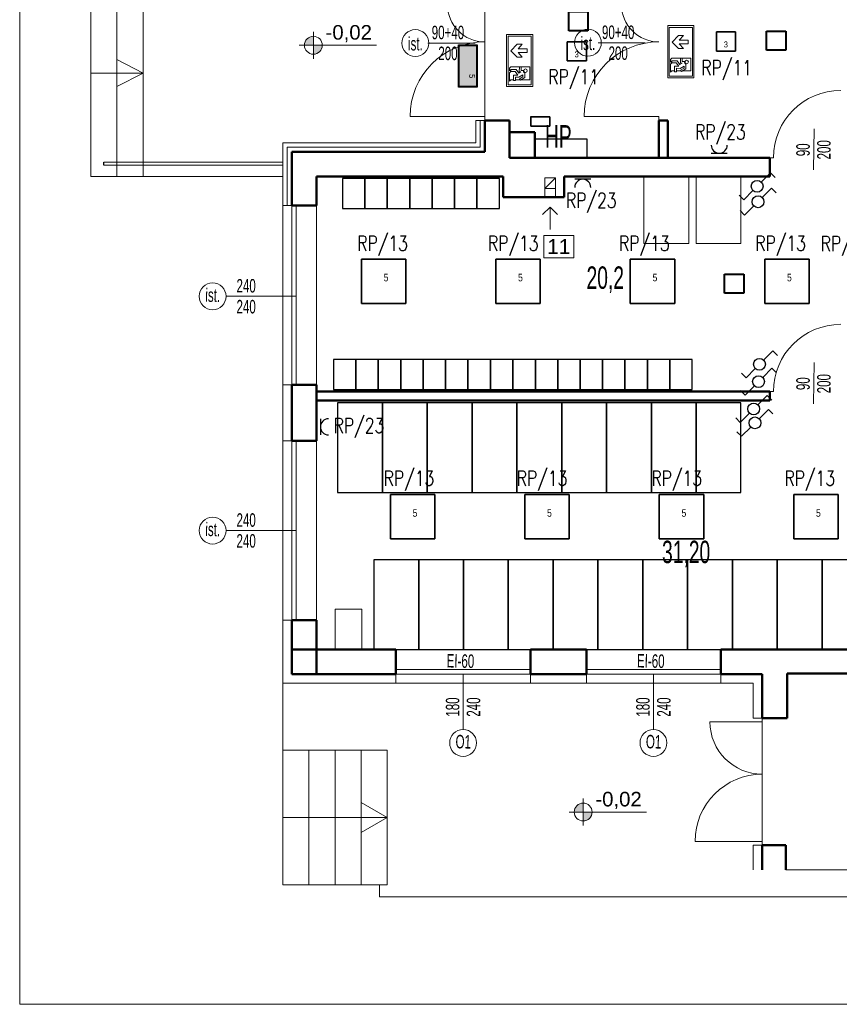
# Model space of a CAD drawing. Header units: millimetres. Extents: x 72202 to 304796, y 21658 to 519946.
# Tile 111 of 139: x 194431 to 195528, y 230899 to 232217. Entities that reach past the tile are written whole.
import ezdxf

# ---------------------------------------------------------------- set-up
doc = ezdxf.new("R2010")
doc.units = ezdxf.units.MM
doc.layers.get('0').update_dxf_attribs({"color": 253})
for name, color, linetype, lineweight in [('_kh_wymiarowanie', 253, 'Continuous', 20), ('DLXLUM', 1, 'Continuous', 35), ('DRZWI I OKNA OPISY', 253, 'Continuous', 9), ('E oświetlenie', 1, 'Continuous', 30), ('E oświetlenie awaryjne', 3, 'Continuous', 30), ('E zasilanie', 6, 'Continuous', 30), ('linia - gruba - projektowana', 253, 'Continuous', 50), ('linia - rzut - gruba - istn.', 253, 'Continuous', 50), ('LINIA CIENKA', 7, 'Continuous', 13), ('LINIA KRESKOWANIE', 253, 'Continuous', 5), ('LINIA UMEBLOWANIE', 253, 'Continuous', 5), ('OPISY', 253, 'Continuous', 9), ('Oświetlenie ewakuacyjne', 3, 'Continuous', 20)]:
    doc.layers.add(name, color=color, linetype=linetype, lineweight=lineweight)
doc.layers.add('DLXLUMEX', color=2, linetype='Continuous')
doc.layers.add('ES-SYSTEM', color=3, linetype='Continuous')
doc.layers.add('LINIA-NIE DRUKOWAĆ', color=253, linetype='Continuous', lineweight=20, plot=False)
doc.styles.add('2.5', font='romans.shx', dxfattribs={"width": 0.76, "height": 2.5})
doc.styles.add('simplex', font='arial.ttf')
doc.styles.get("Standard").update_dxf_attribs({"font": 'ARIALN.TTF', "width": 0.75})
doc.linetypes.add('GRADZINOWANIE', pattern='A,0.00254,-2.54,[134,ltypeshp.shx,S=2.54,R=0,X=-2.54,Y=0],-5.08,[134,ltypeshp.shx,S=2.54,R=180,X=2.54,Y=0],-2.54', length=10.16254)

# ---------------------------------------------------------------- blocks, each defined once
blk = doc.blocks.new('MONITOR1_ip65_front')
h = blk.add_hatch(color=4)
h.dxf.hatch_style = 1
h.paths.add_polyline_path([(-172, -72), (-172, 72), (172, 72), (172, -72)])
for p, q in [((-178, -78), (-178, 78)), ((-178, 78), (178, 78)), ((-172, -72), (-172, 72)), ((-172, 72), (172, 72)), ((172, 72), (172, -72)), ((178, 78), (178, -78)), ((178, -78), (-178, -78)), ((172, -72), (-172, -72))]:
    blk.add_line(p, q)
blk = doc.blocks.new('zw$D2E3')
at = {"color": 1}
for p, q in [((4, 0), (4, 320)), ((4, 320), (324, 320)), ((324, 320), (324, 0)), ((324, 0), (4, 0))]:
    blk.add_line(p, q, dxfattribs=at)
at = {"layer": 'DLXLUMEX', "color": 7, "lineweight": 18}
blk.add_text('3', height=100, rotation=360, dxfattribs=at).set_placement((126, 61))
blk = doc.blocks.new('*U700')
for p, q in [((29.75, 29.75), (-29.75, 29.75)), ((-29.75, 29.75), (-29.75, -29.75)), ((-29.75, 29.75), (-29.75, -29.75)), ((-29.75, -29.75), (-29.75, 29.75)), ((-29.75, 29.75), (-29.75, 29.75)), ((29.75, 29.75), (-29.75, 29.75)), ((-29.75, 29.75), (-29.75, 29.75)), ((-29.75, 29.75), (29.75, 29.75)), ((-29.75, -29.75), (-29.75, 29.75)), ((-29.75, 29.75), (29.75, 29.75)), ((29.75, -29.75), (29.75, 29.75)), ((29.75, 29.75), (29.75, 29.75)), ((29.75, -29.75), (29.75, 29.75)), ((29.75, 29.75), (29.75, 29.75)), ((29.75, 29.75), (29.75, -29.75)), ((29.75, 29.75), (29.75, -29.75)), ((-29.75, -29.75), (29.75, -29.75)), ((-29.75, -29.75), (-29.75, -29.75)), ((-29.75, -29.75), (29.75, -29.75)), ((29.75, -29.75), (-29.75, -29.75)), ((-29.75, -29.75), (-29.75, -29.75)), ((29.75, -29.75), (-29.75, -29.75)), ((29.75, -29.75), (29.75, -29.75)), ((29.75, -29.75), (29.75, -29.75))]:
    blk.add_line(p, q)
at = {"layer": 'DLXLUMEX', "color": 7}
blk.add_text('5', height=10, dxfattribs=at).set_placement((0, 0))
blk = doc.blocks.new('*U702')
for p, q in [((29.75, 29.75), (-29.75, 29.75)), ((-29.75, 29.75), (-29.75, -29.75)), ((-29.75, 29.75), (-29.75, -29.75)), ((-29.75, -29.75), (-29.75, 29.75)), ((-29.75, 29.75), (-29.75, 29.75)), ((29.75, 29.75), (-29.75, 29.75)), ((-29.75, 29.75), (-29.75, 29.75)), ((-29.75, 29.75), (29.75, 29.75)), ((-29.75, -29.75), (-29.75, 29.75)), ((-29.75, 29.75), (29.75, 29.75)), ((29.75, -29.75), (29.75, 29.75)), ((29.75, 29.75), (29.75, 29.75)), ((29.75, -29.75), (29.75, 29.75)), ((29.75, 29.75), (29.75, 29.75)), ((29.75, 29.75), (29.75, -29.75)), ((29.75, 29.75), (29.75, -29.75)), ((-29.75, -29.75), (29.75, -29.75)), ((-29.75, -29.75), (-29.75, -29.75)), ((-29.75, -29.75), (29.75, -29.75)), ((29.75, -29.75), (-29.75, -29.75)), ((-29.75, -29.75), (-29.75, -29.75)), ((29.75, -29.75), (-29.75, -29.75)), ((29.75, -29.75), (29.75, -29.75)), ((29.75, -29.75), (29.75, -29.75))]:
    blk.add_line(p, q)
at = {"layer": 'DLXLUMEX', "color": 7}
blk.add_text('5', height=10, dxfattribs=at).set_placement((0, 0))
blk = doc.blocks.new('A$Cb5c1686c')
at = {"layer": 'ES-SYSTEM', "lineweight": 40}
for p, q in [((0, 0), (0, 25.6)), ((0, 25.6), (25.6, 25.6)), ((25.6, 25.6), (25.6, 0)), ((25.6, 0), (0, 0))]:
    blk.add_line(p, q, dxfattribs=at)
blk = doc.blocks.new('Drzwi dół')
at = {"layer": 'Oświetlenie ewakuacyjne', "lineweight": 20}
for p, q in [((196, 274), (244, 274)), ((196, 154), (196, 274)), ((244, 274), (244, 154)), ((436, 56), (436, 311)), ((436, 311), (607, 311)), ((607, 311), (607, 197)), ((133, 209), (196, 154)), ((133, 142), (133, 209)), ((220, 57), (133, 142)), ((307, 142), (220, 57)), ((244, 154), (307, 209)), ((307, 209), (307, 142)), ((436, 194), (436, 171)), ((482, 194), (436, 194)), ((436, 171), (503, 170)), ((519, 163), (472, 127)), ((482, 224), (482, 194)), ((498, 113), (544, 148)), ((503, 192), (519, 163)), ((503, 170), (503, 192)), ((579, 242), (514, 243)), ((541, 219), (568, 219)), ((572, 164), (541, 219)), ((544, 148), (544, 90)), ((568, 219), (597, 172)), ((571, 117), (572, 164)), ((615, 184), (579, 242)), ((597, 172), (615, 184)), ((607, 179), (607, 117)), ((436, 56), (454, 38)), ((490, 38), (454, 38)), ((472, 127), (472, 56)), ((472, 56), (498, 56)), ((477, 52), (490, 38)), ((477, 52), (502, 52)), ((498, 56), (498, 113)), ((502, 52), (516, 38)), ((625, 38), (516, 38)), ((544, 90), (617, 90)), ((617, 117), (571, 117)), ((607, 90), (607, 56)), ((607, 56), (625, 38)), ((617, 90), (617, 117))]:
    blk.add_line(p, q, dxfattribs=at)
for points in [[(0, 350), (700, 350), (700, 0), (0, 0)], [(25, 330), (675, 330), (675, 20), (25, 20)]]:
    blk.add_lwpolyline(points, close=True, dxfattribs=at)
blk.add_circle((487, 253), 23.4, dxfattribs=at)
blk.add_arc((487, 253), 28.8, 259.4003, 339.1396, dxfattribs=at)
blk = doc.blocks.new('£¹cznik schodowy')
at = {"layer": 'E oświetlenie'}
for p, q in [((35, 84.5), (112.5, 162)), ((112.5, 162), (150.7, 123.8)), ((-35, 14.5), (-112.5, -63)), ((-112.5, -63), (-150.7, -24.8))]:
    blk.add_line(p, q, dxfattribs=at)
blk.add_circle((0, 49.5), 49.5, dxfattribs=at)
blk = doc.blocks.new('Gniazdo 230V')
at = {"layer": 'E zasilanie'}
blk.add_line((-67.5, 0), (67.5, 0), dxfattribs=at)
blk.add_arc((0, 67.5), 67.5, 180, 0, dxfattribs=at)

msp = doc.modelspace()

# ---------------------------------------------------------------- hatches: boundary and pattern name
at = {"layer": 'OPISY'}
h = msp.add_hatch(color=256, dxfattribs=at)
edge = h.paths.add_edge_path()
edge.add_line((194824.34, 232182.351), (194824.34, 232194.306))
edge.add_arc((194824.34, 232182.351), 11.954, 90, 180.185208)
edge.add_line((194812.386, 232182.313), (194824.34, 232182.351))
edge = h.paths.add_edge_path()
edge.add_arc((194824.34, 232182.351), 11.954, 269.966892, 359.748577)
edge.add_line((194836.295, 232182.299), (194824.34, 232182.351))
edge.add_line((194824.34, 232182.351), (194824.333, 232170.397))
h = msp.add_hatch(color=256, dxfattribs=at)
h.paths.add_polyline_path([(194824.34, 232182.351), (194824.34, 232190.855, 0.41421356), (194815.837, 232182.351)])
h.paths.add_polyline_path([(194824.34, 232173.848, 0.41421356), (194832.844, 232182.351), (194824.34, 232182.351)])
h = msp.add_hatch(color=256, dxfattribs=at)
edge = h.paths.add_edge_path()
edge.add_line((195185.56, 231156.172), (195185.56, 231168.127))
edge.add_arc((195185.56, 231156.172), 11.954, 90, 180.185208)
edge.add_line((195173.605, 231156.134), (195185.56, 231156.172))
edge = h.paths.add_edge_path()
edge.add_arc((195185.56, 231156.172), 11.954, 269.966892, 359.748577)
edge.add_line((195197.514, 231156.12), (195185.56, 231156.172))
edge.add_line((195185.56, 231156.172), (195185.553, 231144.218))
h = msp.add_hatch(color=256, dxfattribs=at)
h.paths.add_polyline_path([(195185.56, 231156.172), (195185.56, 231164.676, 0.41421356), (195177.056, 231156.172)])
h.paths.add_polyline_path([(195185.56, 231147.669, 0.41421356), (195194.063, 231156.172), (195185.56, 231156.172)])

# ---------------------------------------------------------------- linework, layer by layer
at = {"layer": 'DRZWI I OKNA OPISY'}
for p, q in [((194977.55, 232185.368), (195040.736, 232185.368)), ((195205.454, 232185.629), (195268.639, 232185.629)), ((195493.951, 232015.517), (195494.723, 232070.684)), ((194707.38, 231846.368), (194801.292, 231846.368)), ((194707.38, 231846.368), (194801.292, 231846.368)), ((195493.951, 231702.517), (195494.723, 231757.684)), ((194707.38, 231532.874), (194801.292, 231532.874)), ((195024.816, 231266.723), (195024.816, 231340.874)), ((195279.635, 231266.723), (195279.635, 231340.874)), ((195279.635, 231266.723), (195279.635, 231340.874))]:
    msp.add_line(p, q, dxfattribs=at)
for centre in [(195191.8, 232185.741), (194960.835, 232185.29), (194689.38, 231846.368), (194689.38, 231532.874), (195024.816, 231248.723), (195279.635, 231248.723)]:
    msp.add_circle(centre, 18, dxfattribs=at)
at = {"layer": 'ES-SYSTEM', "lineweight": 35}
for p, q in [((195115.297, 232074.281), (195115.297, 232087.081)), ((195115.297, 232086.42), (195140.897, 232086.42)), ((195140.897, 232086.42), (195140.897, 232074.281)), ((195140.897, 232074.281), (195115.297, 232074.281))]:
    msp.add_line(p, q, dxfattribs=at)
at = {"layer": 'linia - gruba - projektowana'}
for p, q in [((195053.792, 232039.874), (195053.792, 232081.874)), ((195086.792, 232081.874), (195053.792, 232081.874)), ((195086.792, 232031.874), (195086.792, 232081.874)), ((195286.792, 232031.874), (195286.792, 232081.874)), ((195286.792, 232081.874), (195298.792, 232081.874)), ((195298.792, 232031.874), (195298.792, 232081.874)), ((195120.792, 232065.874), (195086.792, 232065.874)), ((195120.792, 232031.874), (195120.792, 232065.874)), ((194795.292, 231967.874), (194795.292, 232039.874)), ((195053.792, 232039.874), (194795.292, 232039.874)), ((195435.292, 232031.874), (195086.792, 232031.874)), ((195435.292, 232031.874), (195435.292, 232006.874)), ((194828.292, 231967.874), (194828.292, 232006.874)), ((195078.292, 232006.874), (194828.292, 232006.874)), ((195078.292, 232006.874), (195078.292, 231978.874)), ((195435.292, 232006.874), (195160.292, 232006.874)), ((195160.292, 232006.874), (195160.292, 231978.874)), ((194828.292, 231967.874), (194795.292, 231967.874)), ((195160.292, 231978.874), (195078.292, 231978.874)), ((194795.292, 231652.874), (194795.292, 231727.874)), ((194828.292, 231727.874), (194795.292, 231727.874)), ((194828.292, 231652.874), (194828.292, 231727.874)), ((194828.292, 231652.874), (194795.292, 231652.874)), ((194795.292, 231340.874), (194795.292, 231412.874)), ((194828.292, 231412.874), (194795.292, 231412.874)), ((194828.292, 231340.874), (194828.292, 231412.874)), ((194934.792, 231373.874), (194795.292, 231373.874)), ((194934.792, 231340.874), (194934.792, 231373.874)), ((195189.792, 231373.874), (195114.792, 231373.874)), ((195114.792, 231340.874), (195114.792, 231373.874)), ((195189.792, 231340.874), (195189.792, 231373.874)), ((195765.292, 231373.874), (195369.792, 231373.874)), ((195369.792, 231340.874), (195369.792, 231373.874)), ((194934.792, 231340.874), (194795.292, 231340.874)), ((195189.792, 231340.874), (195114.792, 231340.874)), ((195425.292, 231340.874), (195369.792, 231340.874)), ((195425.292, 231340.874), (195425.292, 231281.843)), ((195458.465, 231341.522), (195458.424, 231281.843)), ((196400.292, 231340.874), (195458.465, 231341.522)), ((195425.292, 231111.874), (195425.292, 231078.874)), ((195456.649, 231111.874), (195456.649, 231078.874))]:
    msp.add_line(p, q, dxfattribs=at)
at = {"layer": 'linia - gruba - projektowana', "lineweight": -3, "ltscale": 1.2}
msp.add_line((194543.904, 232021.958), (194543.904, 232025.958), dxfattribs=at)
at = {"layer": 'linia - gruba - projektowana', "ltscale": 1.2}
for p, q in [((195458.424, 231281.843), (195425.292, 231281.843)), ((195456.649, 231111.874), (195425.292, 231111.874))]:
    msp.add_line(p, q, dxfattribs=at)
at = {"layer": 'linia - gruba - projektowana', "lineweight": -3, "ltscale": 1.2}
for points in [[(194863.292, 231963.874), (194893.292, 231963.874), (194893.292, 232003.874), (194863.292, 232003.874)], [(194893.292, 231963.874), (194923.292, 231963.874), (194923.292, 232003.874), (194893.292, 232003.874)], [(194923.292, 231963.874), (194953.292, 231963.874), (194953.292, 232003.874), (194923.292, 232003.874)], [(194953.292, 231963.874), (194983.292, 231963.874), (194983.292, 232003.874), (194953.292, 232003.874)], [(194983.292, 231963.874), (195013.292, 231963.874), (195013.292, 232003.874), (194983.292, 232003.874)], [(195013.292, 231963.874), (195043.292, 231963.874), (195043.292, 232003.874), (195013.292, 232003.874)], [(195043.292, 231963.874), (195073.292, 231963.874), (195073.292, 232003.874), (195043.292, 232003.874)], [(194851.292, 231721.874), (194881.292, 231721.874), (194881.292, 231761.874), (194851.292, 231761.874)], [(194881.292, 231721.874), (194911.292, 231721.874), (194911.292, 231761.874), (194881.292, 231761.874)], [(194911.292, 231721.874), (194941.292, 231721.874), (194941.292, 231761.874), (194911.292, 231761.874)], [(194941.292, 231721.874), (194971.292, 231721.874), (194971.292, 231761.874), (194941.292, 231761.874)], [(194971.292, 231721.874), (195001.292, 231721.874), (195001.292, 231761.874), (194971.292, 231761.874)], [(195001.292, 231721.874), (195031.292, 231721.874), (195031.292, 231761.874), (195001.292, 231761.874)], [(195031.292, 231721.874), (195061.292, 231721.874), (195061.292, 231761.874), (195031.292, 231761.874)], [(195061.292, 231721.874), (195091.292, 231721.874), (195091.292, 231761.874), (195061.292, 231761.874)], [(195091.49, 231721.874), (195121.49, 231721.874), (195121.49, 231761.874), (195091.49, 231761.874)], [(195121.49, 231721.874), (195151.49, 231721.874), (195151.49, 231761.874), (195121.49, 231761.874)], [(195151.49, 231721.874), (195181.49, 231721.874), (195181.49, 231761.874), (195151.49, 231761.874)], [(195181.49, 231721.874), (195211.49, 231721.874), (195211.49, 231761.874), (195181.49, 231761.874)], [(195211.49, 231721.874), (195241.49, 231721.874), (195241.49, 231761.874), (195211.49, 231761.874)], [(195241.49, 231721.874), (195271.49, 231721.874), (195271.49, 231761.874), (195241.49, 231761.874)], [(195271.49, 231721.874), (195301.49, 231721.874), (195301.49, 231761.874), (195271.49, 231761.874)], [(195301.49, 231721.874), (195331.49, 231721.874), (195331.49, 231761.874), (195301.49, 231761.874)], [(194856.792, 231583.874), (194916.792, 231583.874), (194916.792, 231703.874), (194856.792, 231703.874)], [(194916.792, 231583.874), (194976.792, 231583.874), (194976.792, 231703.874), (194916.792, 231703.874)], [(194976.792, 231583.874), (195036.792, 231583.874), (195036.792, 231703.874), (194976.792, 231703.874)], [(195036.792, 231583.874), (195096.792, 231583.874), (195096.792, 231703.874), (195036.792, 231703.874)], [(195096.792, 231583.874), (195156.792, 231583.874), (195156.792, 231703.874), (195096.792, 231703.874)], [(195156.792, 231583.874), (195216.792, 231583.874), (195216.792, 231703.874), (195156.792, 231703.874)], [(195216.792, 231583.874), (195276.792, 231583.874), (195276.792, 231703.874), (195216.792, 231703.874)], [(195276.792, 231583.874), (195336.792, 231583.874), (195336.792, 231703.874), (195276.792, 231703.874)], [(195336.792, 231583.874), (195396.792, 231583.874), (195396.792, 231703.874), (195336.792, 231703.874)], [(194905.292, 231373.874), (194965.292, 231373.874), (194965.292, 231493.874), (194905.292, 231493.874)], [(194965.292, 231373.874), (195025.292, 231373.874), (195025.292, 231493.874), (194965.292, 231493.874)], [(195025.292, 231373.874), (195085.292, 231373.874), (195085.292, 231493.874), (195025.292, 231493.874)], [(195085.292, 231373.874), (195145.292, 231373.874), (195145.292, 231493.874), (195085.292, 231493.874)], [(195145.292, 231373.874), (195205.292, 231373.874), (195205.292, 231493.874), (195145.292, 231493.874)], [(195205.292, 231373.874), (195265.292, 231373.874), (195265.292, 231493.874), (195205.292, 231493.874)], [(195265.292, 231373.874), (195325.292, 231373.874), (195325.292, 231493.874), (195265.292, 231493.874)], [(195325.292, 231373.874), (195385.292, 231373.874), (195385.292, 231493.874), (195325.292, 231493.874)], [(195385.292, 231373.874), (195445.292, 231373.874), (195445.292, 231493.874), (195385.292, 231493.874)], [(195445.292, 231373.874), (195505.292, 231373.874), (195505.292, 231493.874), (195445.292, 231493.874)], [(195505.292, 231373.874), (195565.292, 231373.874), (195565.292, 231493.874), (195505.292, 231493.874)]]:
    msp.add_lwpolyline(points, close=True, dxfattribs=at)
at = {"layer": 'linia - rzut - gruba - istn.', "color": 7, "ltscale": 1.2}
for p, q in [((194828.292, 231718.874), (195435.292, 231718.874)), ((195435.292, 231718.874), (195435.292, 231706.874)), ((194828.292, 231706.874), (195435.292, 231706.874)), ((195173.49, 231706.874), (195161.49, 231706.874))]:
    msp.add_line(p, q, dxfattribs=at)
at = {"layer": 'LINIA CIENKA'}
for p, q in [((194526.404, 232283.519), (194526.404, 232006.874)), ((194561.404, 232283.519), (194561.404, 232006.874)), ((194596.404, 232283.519), (194596.404, 232006.874)), ((195053.792, 232241.874), (195053.792, 232081.874)), ((194596.404, 232145.197), (194561.404, 232163.226)), ((194526.404, 232145.197), (194596.404, 232145.197)), ((194596.404, 232145.197), (194561.404, 232127.167)), ((195053.792, 232086.874), (194953.792, 232086.874)), ((195053.792, 232081.874), (195053.792, 232086.874)), ((195286.792, 232086.874), (195186.792, 232086.874)), ((195286.792, 232081.874), (195286.792, 232086.874)), ((195041.792, 232051.874), (195041.792, 232081.874)), ((195053.792, 232081.874), (195041.792, 232081.874)), ((194783.292, 231967.874), (194783.292, 232051.874)), ((194783.292, 232051.874), (195041.792, 232051.874)), ((195041.792, 232051.874), (194783.292, 232051.874)), ((194543.904, 232025.958), (194783.292, 232025.958)), ((194783.292, 232021.958), (194543.904, 232021.958)), ((195435.292, 232031.874), (195440.292, 232031.874)), ((195435.292, 232031.874), (195440.292, 232031.874)), ((194783.292, 232006.874), (194526.404, 232006.874)), ((195148.292, 232004.874), (195134.292, 231990.874)), ((195134.292, 231990.874), (195134.292, 231978.874)), ((195148.292, 231990.874), (195148.292, 231978.874)), ((194783.292, 231727.874), (194783.292, 231967.874)), ((194795.292, 231967.874), (194783.292, 231967.874)), ((194795.292, 231727.874), (194795.292, 231967.874)), ((194801.292, 231727.874), (194801.292, 231967.874)), ((194828.292, 231727.874), (194828.292, 231967.874)), ((195131.292, 231955.874), (195141.292, 231965.874)), ((195141.292, 231965.874), (195141.292, 231935.874)), ((195151.292, 231955.874), (195141.292, 231965.874)), ((194783.292, 231652.874), (194783.292, 231727.874)), ((194795.292, 231727.874), (194783.292, 231727.874)), ((195435.292, 231718.874), (195440.292, 231718.874)), ((195435.292, 231718.874), (195440.292, 231718.874)), ((194783.292, 231412.874), (194783.292, 231652.874)), ((194795.292, 231652.874), (194783.292, 231652.874)), ((194795.292, 231412.874), (194795.292, 231652.874)), ((194801.292, 231412.874), (194801.292, 231652.874)), ((194828.292, 231412.874), (194828.292, 231652.874)), ((194853.292, 231373.874), (194853.292, 231427.874)), ((194853.292, 231427.874), (194889.292, 231427.874)), ((194889.292, 231427.874), (194889.292, 231373.874)), ((194783.292, 231328.874), (194783.292, 231412.874)), ((194783.292, 231328.874), (194783.292, 231412.874)), ((194795.292, 231412.874), (194783.292, 231412.874)), ((195114.792, 231373.874), (194934.792, 231373.874)), ((195376.505, 231373.874), (195189.792, 231373.874)), ((195114.84, 231346.874), (194934.792, 231346.874)), ((195114.84, 231340.874), (194934.792, 231340.874)), ((194934.792, 231340.874), (194934.792, 231328.874)), ((195114.792, 231340.874), (195114.792, 231328.874)), ((195369.792, 231346.874), (195189.792, 231346.874)), ((195369.792, 231340.874), (195189.792, 231340.874)), ((195189.792, 231340.874), (195189.792, 231328.874)), ((195369.792, 231340.874), (195369.792, 231328.874)), ((194934.792, 231328.874), (194783.292, 231328.874)), ((194783.292, 231328.874), (194783.292, 231238.874)), ((194783.292, 231328.874), (194783.292, 231238.874)), ((195114.792, 231328.874), (194934.792, 231328.874)), ((195189.792, 231328.874), (195114.792, 231328.874)), ((195369.792, 231328.874), (195189.792, 231328.874)), ((195369.792, 231328.874), (195413.292, 231328.874)), ((195413.292, 231328.874), (195413.305, 231281.874)), ((195425.292, 231281.843), (195413.292, 231281.874)), ((195425.292, 231281.843), (195425.292, 231111.874)), ((195425.292, 231111.874), (195425.292, 231281.843)), ((195425.292, 231276.843), (195425.292, 231281.843)), ((195425.292, 231281.843), (195425.292, 231276.843)), ((195425.292, 231276.843), (195355.292, 231276.843)), ((194783.292, 231238.874), (194783.292, 231092.51)), ((194783.292, 231238.874), (194783.292, 231058.874)), ((194783.292, 231238.874), (194923.292, 231238.874)), ((194818.292, 231238.874), (194818.292, 231058.874)), ((194853.292, 231238.874), (194853.292, 231058.874)), ((194888.292, 231238.874), (194888.292, 231058.874)), ((194923.292, 231238.874), (194923.292, 231058.874)), ((194923.292, 231148.874), (194888.292, 231168.874)), ((194783.292, 231148.874), (194923.292, 231148.874)), ((194923.292, 231148.874), (194888.292, 231128.874)), ((195425.292, 231116.843), (195335.292, 231116.843)), ((195413.292, 231111.874), (195413.292, 231078.874)), ((195413.292, 231111.874), (195425.292, 231111.874)), ((194783.292, 231058.874), (194923.292, 231058.874)), ((194912.654, 231058.874), (194912.654, 231042.51)), ((194912.654, 231042.51), (195580.181, 231042.51))]:
    msp.add_line(p, q, dxfattribs=at)
for points in [[(194431.143, 230898.874), (194431.143, 233726.323), (200961.143, 233726.323), (200961.143, 230898.874)], [(195134.292, 232004.874), (195148.292, 232004.874), (195148.292, 231990.874), (195134.292, 231990.874)]]:
    msp.add_lwpolyline(points, close=True, dxfattribs=at)
at = {"layer": 'LINIA CIENKA', "lineweight": -3, "ltscale": 4}
msp.add_lwpolyline([(195120.792, 232031.874), (195190.792, 232031.874), (195190.792, 232056.874), (195120.792, 232056.874)], close=True, dxfattribs=at)
at = {"layer": 'LINIA CIENKA'}
for centre, radius, start, end in [((195053.792, 232236.874), 50, 180, 270), ((195286.792, 232236.874), 50, 180, 270), ((195053.792, 232086.874), 100, 90, 180), ((195286.792, 232086.874), 100, 90, 180), ((195530.292, 232031.874), 90, 90, 180), ((195530.292, 231718.874), 90, 90, 180), ((195425.292, 231276.843), 70, 180, 270), ((195425.292, 231276.843), 70, 180, 270), ((195425.292, 231116.843), 90, 90, 180), ((195425.292, 231116.843), 90, 90, 180)]:
    msp.add_arc(centre, radius, start, end, dxfattribs=at)
at = {"layer": 'LINIA KRESKOWANIE', "linetype": 'GRADZINOWANIE', "ltscale": 0.6}
for p, q in [((195047.792, 232045.874), (195047.792, 232081.874)), ((194789.292, 231967.874), (194789.292, 232045.874)), ((195047.792, 232045.874), (194789.292, 232045.874))]:
    msp.add_line(p, q, dxfattribs=at)
at = {"layer": 'LINIA UMEBLOWANIE'}
for points in [[(195266.792, 232006.874), (195266.792, 231916.874), (195326.792, 231916.874), (195326.792, 232006.874), (195266.792, 232006.874)], [(195336.792, 232006.874), (195336.792, 231916.874), (195396.792, 231916.874), (195396.792, 232006.874), (195336.792, 232006.874)]]:
    msp.add_lwpolyline(points, dxfattribs=at)
at = {"layer": 'LINIA-NIE DRUKOWAĆ'}
msp.add_lwpolyline([(195456.649, 231078.874), (199068.44, 231078.874)], dxfattribs=at)
at = {"layer": 'OPISY'}
for p, q in [((194824.34, 232182.351), (194824.343, 232200.306)), ((194824.34, 232182.307), (194824.34, 232195.063)), ((194805.337, 232182.317), (194909.061, 232182.265)), ((194824.34, 232182.351), (194824.33, 232164.306)), ((194824.34, 232182.307), (194824.34, 232169.552)), ((195185.56, 231156.172), (195185.563, 231174.127)), ((195185.56, 231156.128), (195185.56, 231168.884)), ((195166.556, 231156.138), (195270.281, 231156.086)), ((195185.56, 231156.172), (195185.549, 231138.127)), ((195185.56, 231156.128), (195185.56, 231143.373))]:
    msp.add_line(p, q, dxfattribs=at)
msp.add_lwpolyline([(195132.867, 231927.961), (195132.867, 231897.961), (195172.867, 231897.961), (195172.867, 231927.961)], close=True, dxfattribs=at)
for centre in [(194824.34, 232182.351), (195185.56, 231156.172)]:
    msp.add_circle(centre, 11.954, dxfattribs=at)

# ---------------------------------------------------------------- block references
at = {"layer": '_kh_wymiarowanie'}
for p in [(195166.138, 232201.844), (195431.092, 232175.647), (195374.801, 231850.598)]:
    msp.add_blockref('A$Cb5c1686c', p, dxfattribs=at)
at = {"layer": 'DLXLUM', "color": 6, "xscale": 0.08000000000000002, "yscale": 0.08000000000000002, "zscale": 0.08000000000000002}
for p in [(195363.675, 232174.628), (195163.953, 232161.316)]:
    msp.add_blockref('zw$D2E3', p, dxfattribs=at)
at = {"layer": 'DLXLUM'}
for name, p in [('*U702', (194918.41, 231866.489)), ('*U702', (195098.41, 231866.489)), ('*U702', (195278.41, 231866.489)), ('*U702', (195458.41, 231866.489)), ('*U700', (194957.211, 231551.372)), ('*U700', (195137.211, 231551.372)), ('*U700', (195317.211, 231551.372)), ('*U700', (195497.211, 231551.372))]:
    msp.add_blockref(name, p, dxfattribs=at)
at = {"layer": 'E oświetlenie', "xscale": 0.16, "yscale": 0.16, "zscale": 0.16}
for p in [(195418.404, 231985.678), (195419.658, 231964.993), (195421.539, 231747.492), (195420.285, 231724.301), (195413.802, 231687.721), (195415.518, 231669.088)]:
    msp.add_blockref('£¹cznik schodowy', p, dxfattribs=at)
at = {"layer": 'E oświetlenie awaryjne', "xscale": 0.16, "yscale": 0.16, "zscale": 0.16, "rotation": 270}
msp.add_blockref('MONITOR1_ip65_front', (195031.039, 232154.62), dxfattribs=at)
at = {"layer": 'E zasilanie', "xscale": 0.16, "yscale": 0.16, "zscale": 0.16}
msp.add_blockref('Gniazdo 230V', (195367.717, 232037.92), dxfattribs=at)
for p, rotation in [((195184.963, 232002.947), 180), ((194833.708, 231671.614), 270)]:
    msp.add_blockref('Gniazdo 230V', p, dxfattribs=dict(at, rotation=rotation))
at = {"layer": 'Oświetlenie ewakuacyjne', "xscale": 0.1, "yscale": 0.1, "zscale": 0.1, "rotation": 270}
for p in [(195298.759, 232208.656), (195083.057, 232196.946)]:
    msp.add_blockref('Drzwi dół', p, dxfattribs=at)

# ---------------------------------------------------------------- texts
at = {"layer": 'DRZWI I OKNA OPISY', "char_height": 18, "width": 130, "attachment_point": 5}
for s, insert, rotation in [('90+40', (195004.489, 232199.345), 0), ('90+40', (195232.393, 232199.605), 0), ('ist. ', (194960.92, 232184.326), 0), ('ist. ', (195191.886, 232184.776), 0), ('200', (195004.489, 232171.383), 0), ('200', (195232.393, 232171.643), 0), ('200', (195507.936, 232042.456), 90), ('90', (195479.975, 232042.456), 90), ('240', (194734.319, 231860.345), 0), ('240', (194734.319, 231860.345), 0), ('ist. ', (194689.581, 231847.813), 358.901101), ('240', (194734.319, 231832.383), 0), ('240', (194734.319, 231832.383), 0), ('200', (195507.936, 231729.456), 90), ('90', (195479.975, 231729.456), 90), ('240', (194734.319, 231546.851), 0), ('240', (194734.319, 231546.851), 0), ('ist. ', (194689.581, 231534.319), 358.901101), ('240', (194734.319, 231518.889), 0), ('EI-60', (195021.246, 231358.244), 358.901101), ('EI-60', (195276.065, 231358.244), 358.901101), ('180', (195010.84, 231296.688), 90), ('180', (195010.84, 231296.688), 90), ('240', (195038.801, 231296.688), 90), ('240', (195038.801, 231296.688), 90), ('180', (195265.659, 231296.688), 90), ('180', (195265.659, 231296.688), 90), ('240', (195293.62, 231296.688), 90), ('240', (195293.62, 231296.688), 90), ('O1 ', (195025.017, 231250.168), 358.901101), ('O1 ', (195279.836, 231250.168), 358.901101)]:
    msp.add_mtext(s, dxfattribs=dict(at, insert=insert, rotation=rotation))
at = {"layer": 'E oświetlenie', "lineweight": 20, "style": '2.5', "width": 0.76}
for s, p in [('RP/11', (195138.905, 232130.062)), ('RP/11', (195343.742, 232142.307)), ('RP/13', (194883.025, 231907.331)), ('RP/13', (195058.025, 231907.331)), ('RP/13', (195233.524, 231907.331)), ('RP/13', (195415.947, 231907.331)), ('RP/13', (194918.389, 231592.924)), ('RP/13', (195096.556, 231592.924)), ('RP/13', (195276.855, 231592.924)), ('RP/13', (195455.022, 231592.924))]:
    msp.add_text(s, height=20, dxfattribs=at).set_placement(p)
at = {"layer": 'E oświetlenie', "color": 7}
msp.add_text('5', height=8, rotation=270, dxfattribs=at).set_placement((195032.832, 232143.797, 864.29))
at = {"layer": 'E oświetlenie', "color": 6, "lineweight": 20, "style": '2.5', "width": 0.76}
for p in [(195335.358, 232056.374), (195162.422, 231964.784), (195503.487, 231906.994), (194851.381, 231663.438)]:
    msp.add_text('RP/23', height=20, dxfattribs=at).set_placement(p)
at = {"layer": 'LINIA-NIE DRUKOWAĆ', "char_height": 30, "width": 125.07, "attachment_point": 1}
for s, insert in [('20,2', (195190.013, 231886.363)), ('\\pt120;31,20', (195291.102, 231519.26))]:
    msp.add_mtext(s, dxfattribs=dict(at, insert=insert))
at = {"layer": 'OPISY', "style": 'simplex'}
for s, insert, char_height, width, attachment_point in [('-0,02', (194840.647, 232209.394), 19.5, 125.07, 1), ('11', (195152.867, 231912.961), 20, 40, 5), ('-0,02', (195201.866, 231183.215), 19.5, 125.07, 1)]:
    msp.add_mtext(s, dxfattribs=dict(at, insert=insert, char_height=char_height, width=width, attachment_point=attachment_point))
at = {"layer": 'OPISY', "insert": (195134.344, 232075.446), "char_height": 30, "width": 125.07, "attachment_point": 1}
msp.add_mtext('HP', dxfattribs=at)

doc.saveas('drawing.dxf')
